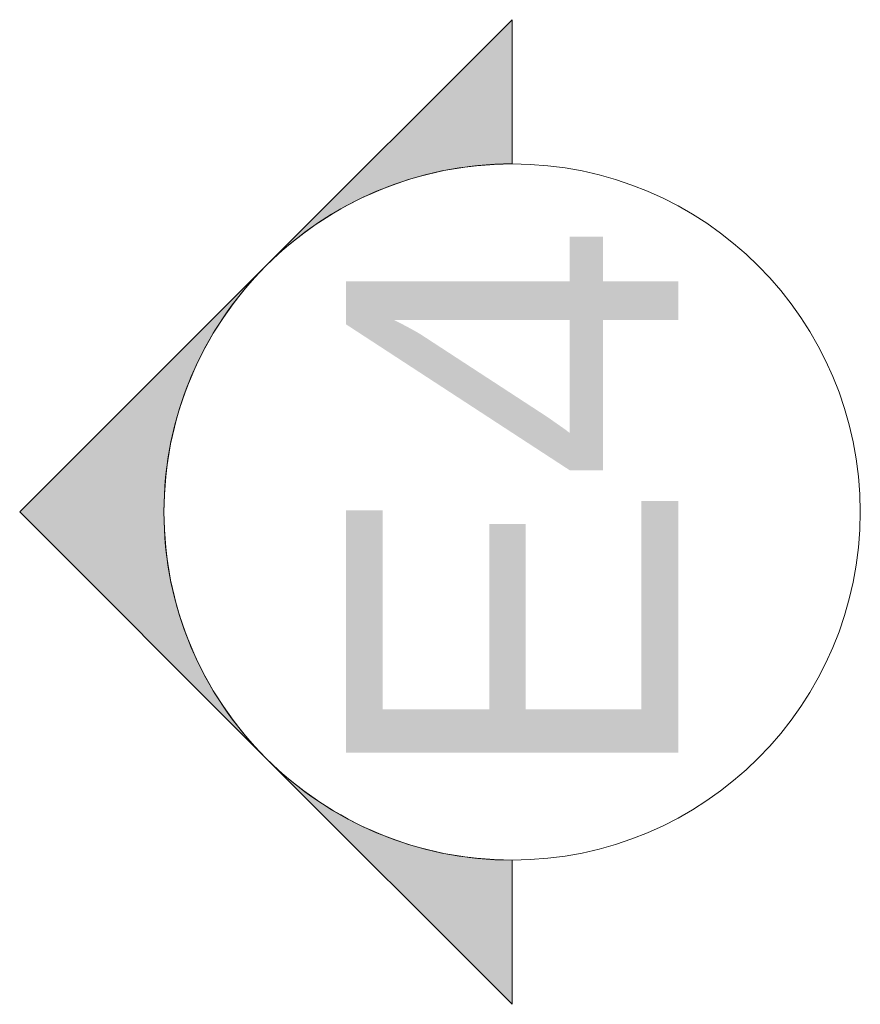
# Model space of a CAD drawing. Header units: millimetres. Extents: x -4051 to 64953, y -6998 to 18715.
# Tile 5 of 7: x 42046 to 42388, y 7003 to 7403. Entities that reach past the tile are written whole.
import ezdxf

# ---------------------------------------------------------------- set-up
doc = ezdxf.new("R2010")
doc.units = ezdxf.units.MM
doc.header["$MEASUREMENT"] = 0
doc.linetypes.add('Wipeout_Contour', pattern=[1000, 0, -1000])
doc.layers.add('A_ZNACZ_WIDOCZNE', color=7, linetype='Continuous')
doc.layers.add('A_ZNACZ_WIDOCZNE_Nr_pióra__5', color=7, linetype='Continuous', lineweight=13)
doc.styles.add('STYL_AUTOMATYCZNY_4', font='arial.ttf')

# ---------------------------------------------------------------- blocks, each defined once
blk = doc.blocks.new('Elewacja_3_1', base_point=(42246.46, 18573.77))
at = {"color": 254, "linetype": 'Wipeout_Contour', "lineweight": 0, "ltscale": 857126.463639}
blk.add_wipeout([(42246.46, 7061.97), (42246.46, 7061.97), (42300.58, 7072.73), (42346.46, 7103.39), (42377.12, 7149.27), (42387.89, 7203.39), (42377.12, 7257.51), (42346.46, 7303.39), (42300.58, 7334.04), (42246.46, 7344.81), (42246.46, 7344.81), (42246.46, 7344.81), (42192.34, 7334.04), (42146.46, 7303.39), (42115.81, 7257.51), (42105.04, 7203.39), (42115.81, 7149.27), (42146.46, 7103.39), (42192.34, 7072.73)], dxfattribs=at).dxf.layer = 'A_ZNACZ_WIDOCZNE'
at = {"layer": 'A_ZNACZ_WIDOCZNE', "linetype": 'Continuous', "lineweight": 0, "true_color": 0x000000}
for points in [[(42246.46, 7403.39), (42146.46, 7303.39, -0.198912), (42246.46, 7344.81)], [(42146.46, 7303.39), (42046.46, 7203.39), (42146.46, 7103.39, -0.414214)], [(42246.46, 7003.39), (42246.46, 7061.97, -0.198912), (42146.46, 7103.39)]]:
    blk.add_hatch(color=18, dxfattribs=at).paths.add_polyline_path(points)
at = {"layer": 'A_ZNACZ_WIDOCZNE_Nr_pióra__5', "color": 7, "linetype": 'Continuous', "lineweight": 13, "flags": 128}
for points in [[(42246.46, 7403.39), (42246.46, 7344.81, 0.198912), (42146.46, 7303.39)], [(42146.46, 7303.39, 0.414214), (42146.46, 7103.39), (42046.46, 7203.39)], [(42246.46, 7003.39), (42246.46, 7061.97, -0.198912), (42146.46, 7103.39)]]:
    blk.add_lwpolyline(points, format="xyb", close=True, dxfattribs=at)
at = {"layer": 'A_ZNACZ_WIDOCZNE_Nr_pióra__5', "color": 7, "linetype": 'Continuous', "lineweight": 13}
blk.add_circle((42246.46, 7203.39), 141.42, dxfattribs=at)
at = {"layer": 'A_ZNACZ_WIDOCZNE_Nr_pióra__5', "color": 7, "lineweight": 13, "insert": (42313.96, 7090.16), "char_height": 135, "attachment_point": 7, "rotation": 90, "style": 'STYL_AUTOMATYCZNY_4'}
blk.add_mtext('\\A1;{\\pql;\\pt0;\\fArial|b0|i0|c238|p0;\\W1.000000;E4}', dxfattribs=at)

msp = doc.modelspace()

# ---------------------------------------------------------------- block references
at = {"layer": 'A_ZNACZ_WIDOCZNE', "color": 7, "lineweight": 13}
msp.add_blockref('Elewacja_3_1', (42246.46, 18573.77), dxfattribs=at)

doc.saveas('drawing.dxf')
